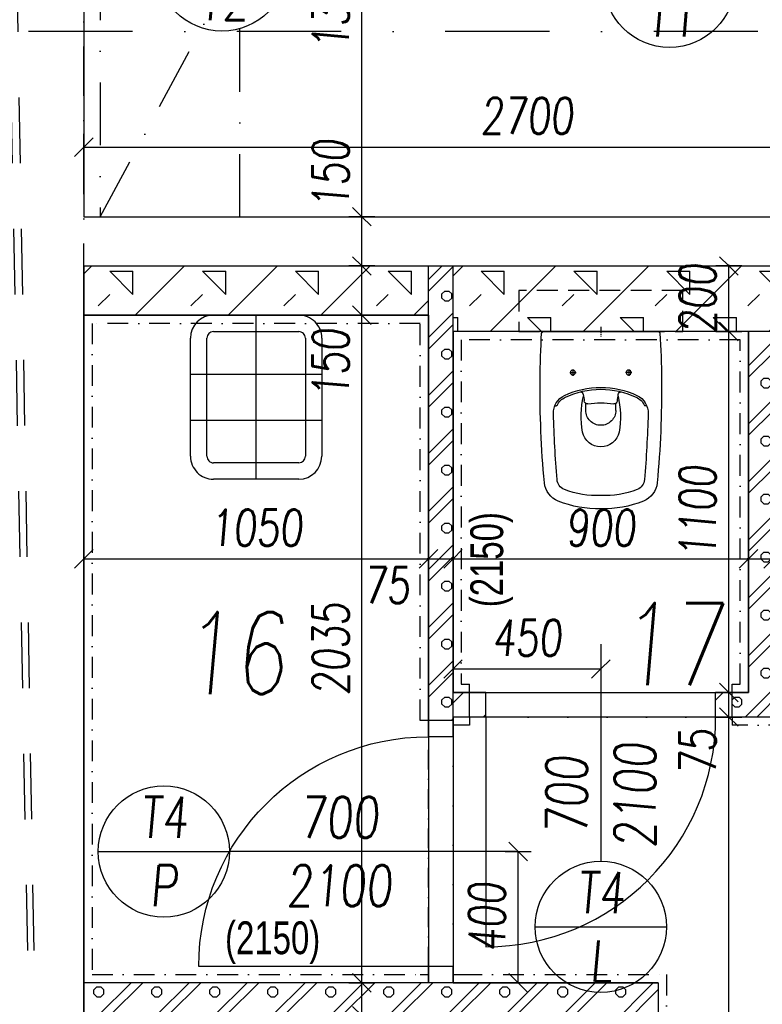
# Model space of a CAD drawing. Header units: millimetres. Extents: x 247761 to 294611, y 172579 to 236863.
# Tile 175 of 256: x 256715 to 258978, y 183490 to 186491. Entities that reach past the tile are written whole.
import ezdxf

# ---------------------------------------------------------------- set-up
doc = ezdxf.new("R2010")
doc.units = ezdxf.units.MM
for name, pattern in [('AM_DIN_G_W050', [13.75, 9.75, -1.5, 1, -1.5]), ('CK_Čerchovaná 50', [6, 3, -1.5, 0, -1.5]), ('ČERCHOVANÁ', [25.4, 12.7, -6.35, 0, -6.35]), ('ČÁRKOVANÁ', [19.05, 12.7, -6.35]), ('ČÁRKOVANÁ01-01', [2, 1, -1])]:
    doc.linetypes.add(name, pattern=pattern)
for name, color, linetype in [('KOTY', 7, 'Continuous'), ('KOTY 50', 7, 'Continuous'), ('KOTY-DVERE', 8, 'Continuous'), ('NOVA', 240, 'Continuous'), ('NOVÁ INTERIERY', 240, 'Continuous'), ('NOVÁ TENKÁ', 240, 'Continuous'), ('OBKLAD', 240, 'ČERCHOVANÁ'), ('OSY', 7, 'Continuous'), ('POPIS2', 2, 'Continuous'), ('SRAFA_NOVA', 10, 'Continuous'), ('TENKA', 4, 'Continuous'), ('TLUSTA', 2, 'Continuous'), ('ZARIZOVAKY', 8, 'Continuous'), ('ŠRAFA', 253, 'Continuous'), ('ŽB', 3, 'Continuous')]:
    doc.layers.add(name, color=color, linetype=linetype)
doc.layers.add('PLOCHY K PRONÁJMU', color=200, linetype='Continuous', plot=False)
doc.layers.add('PLOCHY_MISTNOSTI', color=180, linetype='Continuous', plot=False)
doc.styles.add('CS-ROMANS', font='romans.shx', dxfattribs={"width": 0.75, "oblique": 5})
doc.styles.get("Standard").update_dxf_attribs({"font": 'arial.ttf'})
doc.dimstyles.new('A_KÓTA_50', dxfattribs={"dimtxt": 110, "dimasz": 2, "dimexe": 100, "dimexo": 1500, "dimgap": 40, "dimtad": 1, "dimrnd": 1, "dimdsep": 46, "dimtxsty": 'CS-ROMANS', "dimblk": 'KOT_CARA20', "dimcen": 45, "dimse1": 1, "dimse2": 1, "dimclrd": 256, "dimclre": 256, "dimclrt": 256, "dimadec": 0, "dimazin": 0, "dimtfac": 1, "dimtix": 1, "dimtmove": 2, "dimatfit": 3, "dimldrblk": 'OBLIQUE', "dimfxl": 0, "dimtolj": 1, "dimarcsym": 0})
pattern_1 = [(45, (209867.38, 46035.27), (-88.38835, 88.38835), []), (45, (209902.73, 46035.27), (-88.38835, 88.38835), []), (0, (210015.4, 46068.395), (88.38835, 88.38835), [12.5, -164.2767]), (45, (210027.9, 46068.4), (-88.38835, 88.38835), [12.5, -112.5]), (90, (210036.74, 46077.23), (-88.38835, 88.38835), [12.5, -164.2767]), (135, (210036.74, 46089.73), (-88.38835, -88.38835), [12.5, -112.5]), (0, (210015.4, 46098.57), (88.38835, 88.38835), [12.5, -164.2767]), (45, (210006.57, 46089.73), (-88.38835, 88.38835), [12.5, -112.5]), (90, (210006.565, 46077.23), (-88.38835, 88.38835), [12.5, -164.2767]), (135, (210015.4, 46068.4), (-88.38835, -88.38835), [12.5, -112.5])]

# ---------------------------------------------------------------- blocks, each defined once
blk = doc.blocks.new('255109d')
for p, q in [((-226, 139.9), (-226.6, 136.4)), ((-240.1, 45.8), (-218.7, 45.8)), ((-240.1, -45.6), (-218.8, -45.6)), ((-226, -139.9), (-226.6, -136.4))]:
    blk.add_line(p, q)
at = {"color": 4, "linetype": 'AM_DIN_G_W050', "ltscale": 2}
for p, q in [((-125, 94.5), (-125, 75.5)), ((-115.5, 85), (-134.5, 85)), ((14.7, 0), (-14.6, 0)), ((-115.5, -85), (-134.5, -85)), ((-125, -94.5), (-125, -75.5))]:
    blk.add_line(p, q, dxfattribs=at)
blk.add_lwpolyline([(0, 175.3, 0.396878), (-4.7, 180.3, 0.013004), (-147.1, 185, 0.025385), (-460.6, 171.9, 0.282342), (-516.9, 129.6, 0.101012), (-540, 0, 0.101012), (-516.9, -129.6, 0.282342), (-460.6, -171.9, 0.025385), (-147.1, -185, 0.013016), (-4.6, -180.3, 0.3898), (0, -175.3)], format="xyb", close=True)
for centre in [(-125, 85), (-125, -85)]:
    blk.add_circle(centre, 7.5)
for centre, radius, start, end in [((-448.6, 98.5), 35, 94.5355, 159.2306), ((-102, -4356.5), 4503.4, 91.8907, 94.4491), ((-249, 84.5), 60, 25.396, 91.5044), ((-223.7, 135.9), 3, 169.7599, 243.74), ((-249, 84.5), 54.3, 25.396, 63.74), ((-210.5, 8.2), 289.7, 159.2403, 181.6777), ((-427, 0), 251.3, 0, 25.396), ((-427, 0), 257, 0, 25.396), ((-193.4, 63.2), 10, 279.5601, 355.2939), ((-294.3, 0.2), 56.9, 102.1151, 180.2071), ((-259.6, -216.4), 276.2, 76.7662, 99.7137), ((-240.1, 0.2), 45.6, 90, 180.2071), ((-210.2, 40.6), 10, 96.4253, 187.6248), ((-513.5, 0), 296.1, 0, 7.6248), ((-251.7, 409.2), 360.9, 276.4253, 279.5601), ((-210.5, -8.2), 289.7, 178.3223, 200.7597), ((-294.3, -0.2), 56.9, 179.7929, 257.8849), ((-240.1, -0.1), 45.6, 179.7929, 270), ((-513.5, 0), 296.1, 352.3752, 0), ((-427, 0), 251.3, 334.604, 0), ((-427, 0), 257, 334.604, 0), ((-259.6, 216.4), 276.2, 260.2863, 283.1947), ((-210.2, -40.6), 10, 172.3752, 263.5747), ((-251.7, -409.2), 360.9, 80.4399, 83.5747), ((-193.4, -63.2), 10, 4.7061, 80.4399), ((-448.6, -98.5), 35, 200.7694, 265.4645), ((-249, -84.5), 60, 268.4956, 334.604), ((-249, -84.5), 54.3, 296.26, 334.604), ((-102, 4356.5), 4503.4, 265.5509, 268.1093), ((-223.7, -135.9), 3, 116.26, 190.2401)]:
    blk.add_arc(centre, radius, start, end)
blk = doc.blocks.new('vylevka')
for p, q in [((-430, 200), (-70, 200)), ((-320, 200), (-320, -200)), ((-180, 200), (-180, -200)), ((-500, -130), (-500, 130)), ((-450, -130), (-450, 130)), ((-430, 150), (-70, 150)), ((-50, 130), (-50, -130)), ((0, 130), (0, -130)), ((-500, 0), (0, 0)), ((-70, -150), (-430, -150)), ((-70, -200), (-430, -200))]:
    blk.add_line(p, q)
for centre, radius, start, end in [((-430, 130), 70, 90, 180), ((-70, 130), 70, 0, 90), ((-430, 130), 20, 90, 180), ((-70, 130), 20, 0, 90), ((-430, -130), 70, 180, 270), ((-430, -130), 20, 180, 270), ((-70, -130), 20, 270, 0), ((-70, -130), 70, 270, 0)]:
    blk.add_arc(centre, radius, start, end)
blk = doc.blocks.new('KOT_CARA20')
for p, q in [((0, 20), (0, -20)), ((0, 0), (-14.1, -14.1)), ((0, 0), (14.1, 14.1))]:
    blk.add_line(p, q)
blk = doc.blocks.new('*D157')
at = {"layer": 'Defpoints', "color": 0, "ltscale": 5, "transparency": 16777216}
for p in [(257960.5, 184847.5), (256910.5, 184500.1), (257960.5, 184500.1)]:
    blk.add_point(p, dxfattribs=at)
at = {"layer": 'KOTY 50', "lineweight": -2, "ltscale": 5, "transparency": 16777216}
blk.add_line((256912.5, 184847.5), (257958.5, 184847.5), dxfattribs=at)
at = {"layer": 'KOTY 50', "lineweight": -2, "ltscale": 5, "transparency": 16777216, "xscale": 2, "yscale": 2, "zscale": 2, "rotation": 180}
blk.add_blockref('KOT_CARA20', (256910.5, 184847.5), dxfattribs=at)
at = {"layer": 'KOTY 50', "lineweight": -2, "ltscale": 5, "transparency": 16777216, "xscale": 2, "yscale": 2, "zscale": 2}
blk.add_blockref('KOT_CARA20', (257960.5, 184847.5), dxfattribs=at)
at = {"layer": 'KOTY 50', "ltscale": 5, "transparency": 16777216, "insert": (257435.5, 184942.5), "char_height": 110, "attachment_point": 5, "style": 'CS-ROMANS'}
blk.add_mtext('\\A1;1050', dxfattribs=at)
blk = doc.blocks.new('_OBLIQUE')
at = {"color": 0, "linetype": 'ByBlock', "ltscale": 15}
blk.add_line((-0.5, -0.5), (0.5, 0.5), dxfattribs=at)
blk = doc.blocks.new('*D158')
at = {"layer": 'Defpoints', "color": 0, "ltscale": 5, "transparency": 16777216}
for p in [(258035.5, 184951.4), (258035.5, 184847.5), (257960.5, 184500.1)]:
    blk.add_point(p, dxfattribs=at)
at = {"layer": 'KOTY 50', "lineweight": -2, "ltscale": 5, "transparency": 16777216}
for p, q in [((257958.5, 184847.5), (257956.5, 184847.5)), ((257960.5, 184847.5), (258035.5, 184847.5)), ((258037.5, 184847.5), (258039.5, 184847.5))]:
    blk.add_line(p, q, dxfattribs=at)
at = {"layer": 'KOTY 50', "lineweight": -2, "ltscale": 5, "transparency": 16777216, "xscale": 2, "yscale": 2, "zscale": 2}
blk.add_blockref('KOT_CARA20', (257960.5, 184847.5), dxfattribs=at)
at = {"layer": 'KOTY 50', "lineweight": -2, "ltscale": 5, "transparency": 16777216, "xscale": 2, "yscale": 2, "zscale": 2, "rotation": 180}
blk.add_blockref('KOT_CARA20', (258035.5, 184847.5), dxfattribs=at)
at = {"layer": 'KOTY 50', "ltscale": 5, "transparency": 16777216, "insert": (257832.9, 184767.1), "char_height": 110, "attachment_point": 5, "style": 'CS-ROMANS'}
blk.add_mtext('\\A1;75', dxfattribs=at)
blk = doc.blocks.new('*D159')
at = {"layer": 'Defpoints', "color": 0, "ltscale": 5, "transparency": 16777216}
for p in [(258935.5, 184990.3), (258035.5, 184951.4), (258935.5, 184847.5)]:
    blk.add_point(p, dxfattribs=at)
at = {"layer": 'KOTY 50', "lineweight": -2, "ltscale": 5, "transparency": 16777216}
blk.add_line((258037.5, 184847.5), (258933.5, 184847.5), dxfattribs=at)
at = {"layer": 'KOTY 50', "lineweight": -2, "ltscale": 5, "transparency": 16777216, "xscale": 2, "yscale": 2, "zscale": 2, "rotation": 180}
blk.add_blockref('KOT_CARA20', (258035.5, 184847.5), dxfattribs=at)
at = {"layer": 'KOTY 50', "lineweight": -2, "ltscale": 5, "transparency": 16777216, "xscale": 2, "yscale": 2, "zscale": 2}
blk.add_blockref('KOT_CARA20', (258935.5, 184847.5), dxfattribs=at)
at = {"layer": 'KOTY 50', "ltscale": 5, "transparency": 16777216, "insert": (258485.5, 184942.5), "char_height": 110, "attachment_point": 5, "style": 'CS-ROMANS'}
blk.add_mtext('\\A1;900', dxfattribs=at)
blk = doc.blocks.new('*D160')
at = {"layer": 'Defpoints', "color": 0, "ltscale": 5, "transparency": 16777216}
for p in [(258935.5, 184990.3), (259010.5, 184990.3), (259010.5, 184847.5)]:
    blk.add_point(p, dxfattribs=at)
at = {"layer": 'KOTY 50', "lineweight": -2, "ltscale": 5, "transparency": 16777216}
for p, q in [((258933.5, 184847.5), (258931.5, 184847.5)), ((258935.5, 184847.5), (259010.5, 184847.5)), ((259012.5, 184847.5), (259014.5, 184847.5))]:
    blk.add_line(p, q, dxfattribs=at)
at = {"layer": 'KOTY 50', "lineweight": -2, "ltscale": 5, "transparency": 16777216, "xscale": 2, "yscale": 2, "zscale": 2}
blk.add_blockref('KOT_CARA20', (258935.5, 184847.5), dxfattribs=at)
at = {"layer": 'KOTY 50', "lineweight": -2, "ltscale": 5, "transparency": 16777216, "xscale": 2, "yscale": 2, "zscale": 2, "rotation": 180}
blk.add_blockref('KOT_CARA20', (259010.5, 184847.5), dxfattribs=at)
at = {"layer": 'KOTY 50', "ltscale": 5, "transparency": 16777216, "insert": (259140.4, 184767.1), "char_height": 110, "attachment_point": 5, "style": 'CS-ROMANS'}
blk.add_mtext('\\A1;75', dxfattribs=at)
blk = doc.blocks.new('*D166')
at = {"layer": 'Defpoints', "color": 0, "ltscale": 5, "transparency": 16777216}
for p in [(259610.5, 186102.6), (256910.5, 186069), (259610.5, 186069)]:
    blk.add_point(p, dxfattribs=at)
at = {"layer": 'KOTY 50', "lineweight": -2, "ltscale": 5, "transparency": 16777216}
blk.add_line((256912.5, 186102.6), (259608.5, 186102.6), dxfattribs=at)
at = {"layer": 'KOTY 50', "lineweight": -2, "ltscale": 5, "transparency": 16777216, "xscale": 2, "yscale": 2, "zscale": 2, "rotation": 180}
blk.add_blockref('KOT_CARA20', (256910.5, 186102.6), dxfattribs=at)
at = {"layer": 'KOTY 50', "lineweight": -2, "ltscale": 5, "transparency": 16777216, "xscale": 2, "yscale": 2, "zscale": 2}
blk.add_blockref('KOT_CARA20', (259610.5, 186102.6), dxfattribs=at)
at = {"layer": 'KOTY 50', "ltscale": 5, "transparency": 16777216, "insert": (258260.5, 186197.6), "char_height": 110, "attachment_point": 5, "style": 'CS-ROMANS'}
blk.add_mtext('\\A1;2700', dxfattribs=at)
blk = doc.blocks.new('*D319')
at = {"layer": 'Defpoints', "color": 0, "ltscale": 5, "transparency": 16777216}
for p in [(257757.6, 183555.3), (257847.3, 183555.3), (257864.6, 183455.3)]:
    blk.add_point(p, dxfattribs=at)
at = {"layer": 'KOTY 50', "lineweight": -2, "ltscale": 5, "transparency": 16777216}
blk.add_line((257757.6, 183457.3), (257757.6, 183553.3), dxfattribs=at)
at = {"layer": 'KOTY 50', "lineweight": -2, "ltscale": 5, "transparency": 16777216, "xscale": 2, "yscale": 2, "zscale": 2}
for p, rotation in [((257757.6, 183555.3), 90), ((257757.6, 183455.3), 270)]:
    blk.add_blockref('KOT_CARA20', p, dxfattribs=dict(at, rotation=rotation))
at = {"layer": 'KOTY 50', "ltscale": 5, "transparency": 16777216, "insert": (257662.6, 183318.6), "char_height": 110, "attachment_point": 5, "rotation": 90, "style": 'CS-ROMANS'}
blk.add_mtext('\\A1;100', dxfattribs=at)
blk = doc.blocks.new('*D320')
at = {"layer": 'Defpoints', "color": 0, "ltscale": 5, "transparency": 16777216}
for p in [(257757.6, 185590.3), (257820.6, 185590.3), (257847.3, 183555.3)]:
    blk.add_point(p, dxfattribs=at)
at = {"layer": 'KOTY 50', "lineweight": -2, "ltscale": 5, "transparency": 16777216}
blk.add_line((257757.6, 183557.3), (257757.6, 185588.3), dxfattribs=at)
at = {"layer": 'KOTY 50', "lineweight": -2, "ltscale": 5, "transparency": 16777216, "xscale": 2, "yscale": 2, "zscale": 2}
for p, rotation in [((257757.6, 185590.3), 90), ((257757.6, 183555.3), 270)]:
    blk.add_blockref('KOT_CARA20', p, dxfattribs=dict(at, rotation=rotation))
at = {"layer": 'KOTY 50', "ltscale": 5, "transparency": 16777216, "insert": (257662.6, 184572.8), "char_height": 110, "attachment_point": 5, "rotation": 90, "style": 'CS-ROMANS'}
blk.add_mtext('\\A1;2035', dxfattribs=at)
blk = doc.blocks.new('*D321')
at = {"layer": 'Defpoints', "color": 0, "ltscale": 5, "transparency": 16777216}
for p in [(257757.6, 185740.3), (257809.9, 185740.3), (257820.6, 185590.3)]:
    blk.add_point(p, dxfattribs=at)
at = {"layer": 'KOTY 50', "lineweight": -2, "ltscale": 5, "transparency": 16777216}
blk.add_line((257757.6, 185592.3), (257757.6, 185738.3), dxfattribs=at)
at = {"layer": 'KOTY 50', "lineweight": -2, "ltscale": 5, "transparency": 16777216, "xscale": 2, "yscale": 2, "zscale": 2}
for p, rotation in [((257757.6, 185740.3), 90), ((257757.6, 185590.3), 270)]:
    blk.add_blockref('KOT_CARA20', p, dxfattribs=dict(at, rotation=rotation))
at = {"layer": 'KOTY 50', "ltscale": 5, "transparency": 16777216, "insert": (257662.6, 185442.8), "char_height": 110, "attachment_point": 5, "rotation": 90, "style": 'CS-ROMANS'}
blk.add_mtext('\\A1;150', dxfattribs=at)
blk = doc.blocks.new('*D322')
at = {"layer": 'Defpoints', "color": 0, "ltscale": 5, "transparency": 16777216}
for p in [(257757.6, 185890.3), (257887.3, 185890.3), (257809.9, 185740.3)]:
    blk.add_point(p, dxfattribs=at)
at = {"layer": 'KOTY 50', "lineweight": -2, "ltscale": 5, "transparency": 16777216}
blk.add_line((257757.6, 185742.3), (257757.6, 185888.3), dxfattribs=at)
at = {"layer": 'KOTY 50', "lineweight": -2, "ltscale": 5, "transparency": 16777216, "xscale": 2, "yscale": 2, "zscale": 2}
for p, rotation in [((257757.6, 185890.3), 90), ((257757.6, 185740.3), 270)]:
    blk.add_blockref('KOT_CARA20', p, dxfattribs=dict(at, rotation=rotation))
at = {"layer": 'KOTY 50', "ltscale": 5, "transparency": 16777216, "insert": (257662.6, 186019.9), "char_height": 110, "attachment_point": 5, "rotation": 90, "style": 'CS-ROMANS'}
blk.add_mtext('\\A1;150', dxfattribs=at)
blk = doc.blocks.new('*D323')
at = {"layer": 'Defpoints', "color": 0, "ltscale": 5, "transparency": 16777216}
for p in [(257757.6, 187190.3), (257956, 187190.3), (257887.3, 185890.3)]:
    blk.add_point(p, dxfattribs=at)
at = {"layer": 'KOTY 50', "lineweight": -2, "ltscale": 5, "transparency": 16777216}
blk.add_line((257757.6, 185892.3), (257757.6, 187188.3), dxfattribs=at)
at = {"layer": 'KOTY 50', "lineweight": -2, "ltscale": 5, "transparency": 16777216, "xscale": 2, "yscale": 2, "zscale": 2}
for p, rotation in [((257757.6, 187190.3), 90), ((257757.6, 185890.3), 270)]:
    blk.add_blockref('KOT_CARA20', p, dxfattribs=dict(at, rotation=rotation))
at = {"layer": 'KOTY 50', "ltscale": 5, "transparency": 16777216, "insert": (257662.6, 186540.3), "char_height": 110, "attachment_point": 5, "rotation": 90, "style": 'CS-ROMANS'}
blk.add_mtext('\\A1;1300', dxfattribs=at)
blk = doc.blocks.new('*D328')
at = {"layer": 'Defpoints', "color": 0, "ltscale": 5, "transparency": 16777216}
for p in [(257541.3, 183955.3), (258233.8, 183955.3), (257541.3, 183555.3)]:
    blk.add_point(p, dxfattribs=at)
at = {"layer": 'KOTY 50', "lineweight": -2, "ltscale": 5, "transparency": 16777216}
blk.add_line((258233.8, 183557.3), (258233.8, 183953.3), dxfattribs=at)
at = {"layer": 'KOTY 50', "lineweight": -2, "ltscale": 5, "transparency": 16777216, "xscale": 2, "yscale": 2, "zscale": 2}
for p, rotation in [((258233.8, 183955.3), 90), ((258233.8, 183555.3), 270)]:
    blk.add_blockref('KOT_CARA20', p, dxfattribs=dict(at, rotation=rotation))
at = {"layer": 'KOTY 50', "ltscale": 5, "transparency": 16777216, "insert": (258138.8, 183755.3), "char_height": 110, "attachment_point": 5, "rotation": 90, "style": 'CS-ROMANS'}
blk.add_mtext('\\A1;400', dxfattribs=at)
blk = doc.blocks.new('*D329')
at = {"layer": 'Defpoints', "color": 0, "ltscale": 5, "transparency": 16777216}
for p in [(258035.5, 184510.5), (258485.5, 184511.9), (258485.5, 184510.5)]:
    blk.add_point(p, dxfattribs=at)
at = {"layer": 'KOTY 50', "lineweight": -2, "ltscale": 5, "transparency": 16777216}
blk.add_line((258037.5, 184511.9), (258483.5, 184511.9), dxfattribs=at)
at = {"layer": 'KOTY 50', "lineweight": -2, "ltscale": 5, "transparency": 16777216, "xscale": 2, "yscale": 2, "zscale": 2, "rotation": 180}
blk.add_blockref('KOT_CARA20', (258035.5, 184511.9), dxfattribs=at)
at = {"layer": 'KOTY 50', "lineweight": -2, "ltscale": 5, "transparency": 16777216, "xscale": 2, "yscale": 2, "zscale": 2}
blk.add_blockref('KOT_CARA20', (258485.5, 184511.9), dxfattribs=at)
at = {"layer": 'KOTY 50', "ltscale": 5, "transparency": 16777216, "insert": (258260.5, 184606.9), "char_height": 110, "attachment_point": 5, "style": 'CS-ROMANS'}
blk.add_mtext('\\A1;450', dxfattribs=at)
blk = doc.blocks.new('*D331')
at = {"layer": 'Defpoints', "color": 0, "ltscale": 5, "transparency": 16777216}
for p in [(258875.7, 184365.3), (258973, 184365.3), (258745.5, 181855.3)]:
    blk.add_point(p, dxfattribs=at)
at = {"layer": 'KOTY 50', "lineweight": -2, "ltscale": 5, "transparency": 16777216}
blk.add_line((258875.7, 181857.3), (258875.7, 184363.3), dxfattribs=at)
at = {"layer": 'KOTY 50', "lineweight": -2, "ltscale": 5, "transparency": 16777216, "xscale": 2, "yscale": 2, "zscale": 2}
for p, rotation in [((258875.7, 184365.3), 90), ((258875.7, 181855.3), 270)]:
    blk.add_blockref('KOT_CARA20', p, dxfattribs=dict(at, rotation=rotation))
at = {"layer": 'KOTY 50', "ltscale": 5, "transparency": 16777216, "insert": (258780.7, 183110.3), "char_height": 110, "attachment_point": 5, "rotation": 90, "style": 'CS-ROMANS'}
blk.add_mtext('\\A1;2510', dxfattribs=at)
blk = doc.blocks.new('*D332')
at = {"layer": 'Defpoints', "color": 0, "ltscale": 5, "transparency": 16777216}
for p in [(258875.7, 184440.3), (258935.5, 184440.3), (258973, 184365.3)]:
    blk.add_point(p, dxfattribs=at)
at = {"layer": 'KOTY 50', "lineweight": -2, "ltscale": 5, "transparency": 16777216}
for p, q in [((258875.7, 184442.3), (258875.7, 184444.3)), ((258875.7, 184365.3), (258875.7, 184440.3)), ((258875.7, 184363.3), (258875.7, 184361.3))]:
    blk.add_line(p, q, dxfattribs=at)
at = {"layer": 'KOTY 50', "lineweight": -2, "ltscale": 5, "transparency": 16777216, "xscale": 2, "yscale": 2, "zscale": 2}
for p, rotation in [((258875.7, 184440.3), 270), ((258875.7, 184365.3), 90)]:
    blk.add_blockref('KOT_CARA20', p, dxfattribs=dict(at, rotation=rotation))
at = {"layer": 'KOTY 50', "ltscale": 5, "transparency": 16777216, "insert": (258780.7, 184258.3), "char_height": 110, "attachment_point": 5, "rotation": 90, "style": 'CS-ROMANS'}
blk.add_mtext('\\A1;75', dxfattribs=at)
blk = doc.blocks.new('*D333')
at = {"layer": 'Defpoints', "color": 0, "ltscale": 5, "transparency": 16777216}
for p in [(258875.7, 185540.3), (258935.5, 185540.3), (258935.5, 184440.3)]:
    blk.add_point(p, dxfattribs=at)
at = {"layer": 'KOTY 50', "lineweight": -2, "ltscale": 5, "transparency": 16777216}
blk.add_line((258875.7, 184442.3), (258875.7, 185538.3), dxfattribs=at)
at = {"layer": 'KOTY 50', "lineweight": -2, "ltscale": 5, "transparency": 16777216, "xscale": 2, "yscale": 2, "zscale": 2}
for p, rotation in [((258875.7, 185540.3), 90), ((258875.7, 184440.3), 270)]:
    blk.add_blockref('KOT_CARA20', p, dxfattribs=dict(at, rotation=rotation))
at = {"layer": 'KOTY 50', "ltscale": 5, "transparency": 16777216, "insert": (258780.7, 184990.3), "char_height": 110, "attachment_point": 5, "rotation": 90, "style": 'CS-ROMANS'}
blk.add_mtext('\\A1;1100', dxfattribs=at)
blk = doc.blocks.new('*D334')
at = {"layer": 'Defpoints', "color": 0, "ltscale": 5, "transparency": 16777216}
for p in [(258875.7, 185740.3), (258955.9, 185740.3), (258935.5, 185540.3)]:
    blk.add_point(p, dxfattribs=at)
at = {"layer": 'KOTY 50', "lineweight": -2, "ltscale": 5, "transparency": 16777216}
for p, q in [((258875.7, 185742.3), (258875.7, 185744.3)), ((258875.7, 185540.3), (258875.7, 185740.3)), ((258875.7, 185538.3), (258875.7, 185536.3))]:
    blk.add_line(p, q, dxfattribs=at)
at = {"layer": 'KOTY 50', "lineweight": -2, "ltscale": 5, "transparency": 16777216, "xscale": 2, "yscale": 2, "zscale": 2}
for p, rotation in [((258875.7, 185740.3), 270), ((258875.7, 185540.3), 90)]:
    blk.add_blockref('KOT_CARA20', p, dxfattribs=dict(at, rotation=rotation))
at = {"layer": 'KOTY 50', "ltscale": 5, "transparency": 16777216, "insert": (258780.7, 185640.3), "char_height": 110, "attachment_point": 5, "rotation": 90, "style": 'CS-ROMANS'}
blk.add_mtext('\\A1;200', dxfattribs=at)

msp = doc.modelspace()

# ---------------------------------------------------------------- hatches: boundary and pattern name
at = {"layer": 'SRAFA_NOVA', "ltscale": 300}
h = msp.add_hatch(dxfattribs=at)
h.set_pattern_fill('ANSI32', color=256, scale=15)
h.set_pattern_definition([(45, (114375.31, -48291.26), (-101.02788, 101.02788), []), (45, (114442.66, -48291.26), (-101.02788, 101.02788), [])])
h.paths.add_polyline_path([(258135.52, 184440.258), (258035.518, 184440.259), (258035.516, 184365.259), (258135.518, 184365.259)])
h = msp.add_hatch(dxfattribs=at)
h.set_pattern_fill('ANSI32', color=256, scale=15)
h.set_pattern_definition([(45, (114300.31, -49126.26), (-101.02788, 101.02788), []), (45, (114367.66, -49126.26), (-101.02788, 101.02788), [])])
h.paths.add_polyline_path([(258035.517, 183555.259), (257960.517, 183555.259), (257960.516, 183555.259), (258035.516, 183555.259)])
at = {"layer": 'ŠRAFA'}
h = msp.add_hatch(dxfattribs=at)
h.set_pattern_fill('PERLITBETON', color=256, scale=50)
h.set_pattern_definition([(45, (132503.07, 46035.27), (-141.42136, 141.42136), []), (45, (132644.5, 46035.27), (-141.42136, 141.42136), [50, -150]), (135, (132750.56, 46070.63), (-141.42136, -141.42136), [100, -100]), (0, (132679.85, 46141.34), (141.42136, 141.42136), [70.71068, -212.13203]), (90, (132750.56, 46070.63), (-141.42136, 141.42136), [70.71068, -212.13203])])
h.paths.add_polyline_path([(257960.517, 185740.259), (256910.517, 185740.259), (256910.517, 185590.259), (257960.517, 185590.259)])
h.paths.add_polyline_path([(258235.517, 185665.259), (258735.517, 185665.259), (258735.517, 185540.259), (259135.517, 185540.259), (259135.517, 185665.259), (259635.517, 185665.259), (259635.517, 185540.259), (259910.517, 185540.259), (259910.517, 184440.259), (260110.517, 184440.259), (260110.517, 185740.259), (258035.517, 185740.259), (258035.517, 185540.259), (258235.517, 185540.259)])
h.paths.add_polyline_path([(258735.517, 185665.259), (258235.517, 185665.259), (258235.517, 185540.259), (258735.517, 185540.259)], flags=17)
h.paths.add_polyline_path([(259635.517, 185665.259), (259135.517, 185665.259), (259135.517, 185540.259), (259635.517, 185540.259)], flags=17)
h.paths.add_polyline_path([(260110.517, 184365.259), (260010.517, 184365.259), (260010.517, 181855.259), (260110.517, 181855.259)])
h.paths.add_polyline_path([(259897.411, 185266.408), (260097.411, 185266.408), (260114.455, 185419.973), (259914.455, 185419.973)])
h.paths.add_polyline_path([(260096.464, 184350.933), (260096.417, 184363.462), (260010.517, 184371.55), (260010.565, 184359.021)])
h.paths.add_polyline_path([(259811.935, 182360.497), (260276.22, 182360.497)])
h = msp.add_hatch(dxfattribs=at)
h.set_pattern_fill('ZDIVO-LEHCENE', color=256, scale=25)
h.set_pattern_definition(pattern_1)
h.paths.add_polyline_path([(258035.517, 185740.258), (257960.517, 185740.259), (257960.517, 184355.259), (258035.517, 184355.259)])
at = {"layer": 'ŠRAFA', "ltscale": 300}
h = msp.add_hatch(dxfattribs=at)
h.set_pattern_fill('ZDIVO-LEHCENE', color=256, scale=25)
h.set_pattern_definition(pattern_1)
h.paths.add_polyline_path([(259010.517, 185540.258), (258935.517, 185540.259), (258935.517, 184440.259), (258835.52, 184440.259), (258835.517, 184365.259), (259110.519, 184365.259), (259110.519, 184440.259), (259010.517, 184440.259)])
h = msp.add_hatch(dxfattribs=at)
h.set_pattern_fill('ZDIVO-LEHCENE', color=256, scale=25)
h.set_pattern_definition(pattern_1)
h.paths.add_polyline_path([(258660.517, 183555.258), (256910.517, 183555.259), (256910.517, 183455.259), (258510.517, 183455.259), (258510.517, 181855.259), (258660.517, 181855.259)])

# ---------------------------------------------------------------- linework, layer by layer
at = {"layer": 'KOTY', "linetype": 'ČÁRKOVANÁ01-01', "ltscale": 200}
for q in [(256460.517, 198055.259), (256510.517, 198055.259)]:
    msp.add_line((256910.517, 174855.259), q, dxfattribs=at)
at = {"layer": 'KOTY-DVERE'}
for p, q in [((258485.519, 184587.602), (258485.519, 183925.972)), ((256954.3, 183955.259), (257354.3, 183955.259)), ((258226.454, 183955.259), (257354.3, 183955.259)), ((258285.519, 183725.972), (258685.519, 183725.972))]:
    msp.add_line(p, q, dxfattribs=at)
for centre in [(257331.453, 186656.296), (258694.982, 186606.296), (257154.3, 183955.259), (258485.519, 183725.972)]:
    msp.add_circle(centre, 200, dxfattribs=at)
at = {"layer": 'NOVA'}
for p, q in [((259910.517, 185540.259), (258035.517, 185540.259)), ((258935.517, 185540.259), (258935.517, 184440.259)), ((259110.519, 184365.259), (258835.519, 184365.259)), ((258660.517, 183555.259), (256910.517, 183555.259)), ((258660.517, 183555.259), (258660.517, 181855.259))]:
    msp.add_line(p, q, dxfattribs=at)
at = {"layer": 'NOVA', "color": 1, "true_color": 0xf00000}
for p, q in [((258135.519, 184440.259), (258035.517, 184440.259)), ((258935.517, 184440.259), (258835.519, 184440.259)), ((258135.519, 184365.259), (258035.517, 184365.259))]:
    msp.add_line(p, q, dxfattribs=at)
at = {"layer": 'NOVA'}
for points in [[(257960.517, 184305.259), (257960.517, 185740.259)], [(258035.517, 184305.259), (258035.517, 185740.259)], [(257960.517, 185590.259), (256910.517, 185590.259)], [(257960.517, 183555.259), (257960.517, 183605.259)], [(258035.517, 183605.259), (257960.517, 183605.259)], [(258035.517, 183555.259), (258035.517, 183605.259)], [(258035.517, 183555.259), (257960.517, 183555.259)]]:
    msp.add_lwpolyline(points, dxfattribs=at)
at = {"layer": 'NOVA', "color": 1, "true_color": 0xf00000}
for points in [[(258085.516, 184365.259), (258085.516, 184440.259)], [(258885.519, 184365.259), (258885.519, 184440.259)], [(258035.517, 184355.259), (257960.517, 184355.259)]]:
    msp.add_lwpolyline(points, dxfattribs=at)
at = {"layer": 'NOVA'}
for points in [[(258135.519, 184365.259), (258135.519, 183665.259, 0.41421356), (258835.519, 184365.259)], [(257960.517, 183605.259), (257260.517, 183605.259, -0.41421356), (257960.517, 184305.259)]]:
    msp.add_lwpolyline(points, format="xyb", dxfattribs=at)
at = {"layer": 'NOVÁ INTERIERY', "linetype": 'ČERCHOVANÁ', "ltscale": 15}
msp.add_line((256960.517, 185890.259), (257385.517, 186680.259), dxfattribs=at)
msp.add_lwpolyline([(256960.517, 185890.259), (257385.517, 185890.259), (257385.517, 186680.259), (256960.517, 186680.259)], close=True, dxfattribs=at)
at = {"layer": 'NOVÁ TENKÁ', "linetype": 'CK_Čerchovaná 50', "ltscale": 20}
for p, q in [((258135.519, 184440.259), (258835.519, 184440.259)), ((258835.024, 184365.259), (258135.519, 184365.259)), ((257960.517, 183605.259), (257960.517, 184305.259)), ((258035.517, 184305.259), (258035.517, 183605.259))]:
    msp.add_line(p, q, dxfattribs=at)
at = {"layer": 'OBKLAD', "ltscale": 5}
for p, q in [((258085.518, 184440.259), (258085.518, 184465.259)), ((258885.519, 184440.259), (258885.519, 184465.259)), ((258085.518, 184365.259), (258085.518, 184340.259)), ((258885.519, 184365.259), (258885.519, 184340.259)), ((257960.517, 184355.259), (257935.517, 184355.259)), ((258060.517, 184340.259), (258035.517, 184340.259)), ((257935.517, 183580.259), (257960.517, 183580.259)), ((258035.517, 183580.259), (258060.517, 183580.259))]:
    msp.add_line(p, q, dxfattribs=at)
for points in [[(257935.517, 184355.259), (257935.517, 185565.259), (256935.517, 185565.259), (256935.517, 183580.259), (257935.517, 183580.259)], [(258885.519, 184465.259), (258910.517, 184465.259), (258910.517, 185515.259), (258060.517, 185515.259), (258060.517, 184465.259), (258085.518, 184465.259)], [(258085.518, 184340.259), (258060.517, 184340.259)], [(259060.519, 184340.259), (258885.519, 184340.259)], [(258060.517, 183580.259), (258685.517, 183580.259), (258685.517, 181880.259), (258785.517, 181880.259)]]:
    msp.add_lwpolyline(points, dxfattribs=at)
at = {"layer": 'OSY', "linetype": 'ČERCHOVANÁ', "ltscale": 25}
msp.add_line((276747.073, 186455.259), (249108.101, 186455.259), dxfattribs=at)
at = {"layer": 'PLOCHY K PRONÁJMU', "ltscale": 5}
msp.add_lwpolyline([(256510.517, 181455.259), (256910.517, 181455.259), (256910.517, 185740.259), (260110.517, 185740.259), (260110.517, 181855.259), (259735.517, 181855.259), (258785.517, 181855.259), (257860.517, 181855.259), (257860.517, 181655.259), (258785.517, 181655.259), (258785.517, 181855.259), (259735.517, 181855.259), (259735.517, 181655.259), (262810.517, 181655.259), (262810.517, 181455.259), (263210.517, 181455.259), (263210.517, 181655.259), (269110.517, 181655.259)], dxfattribs=at)
at = {"layer": 'PLOCHY_MISTNOSTI', "ltscale": 5}
for points in [[(256910.517, 185890.259), (259610.517, 185890.259), (259610.517, 191055.308), (256910.517, 191055.308)], [(256910.517, 185590.259), (257960.517, 185590.259), (257960.517, 183555.259), (256910.517, 183555.259)], [(258035.517, 184440.259), (258935.517, 184440.259), (258935.517, 185540.259), (258035.517, 185540.259)], [(258660.517, 181855.259), (260010.517, 181855.259), (260010.517, 184365.259), (258035.517, 184365.259), (258035.517, 183555.259), (258660.517, 183555.259), (258660.517, 181855.259)]]:
    msp.add_lwpolyline(points, close=True, dxfattribs=at)
at = {"layer": 'TENKA', "linetype": 'CK_Čerchovaná 50', "ltscale": 50}
msp.add_line((256910.517, 174855.259), (256910.517, 198055.259), dxfattribs=at)
at = {"layer": 'TLUSTA', "color": 1, "true_color": 0xf00000}
for points in [[(258135.519, 184365.259), (258135.519, 184440.259)], [(258835.519, 184365.259), (258835.519, 184440.259)], [(258035.517, 184305.259), (257960.517, 184305.259)]]:
    msp.add_lwpolyline(points, dxfattribs=at)
at = {"layer": 'ZARIZOVAKY', "linetype": 'ČÁRKOVANÁ', "ltscale": 5}
msp.add_lwpolyline([(258735.517, 185540.259), (258735.517, 185665.259), (258235.517, 185665.259), (258235.517, 185540.259)], close=True, dxfattribs=at)
at = {"layer": 'ŽB'}
for p, q in [((256910.517, 191055.259), (256910.517, 185890.259)), ((256910.517, 185890.259), (260310.517, 185890.259)), ((256910.517, 185740.259), (256910.517, 181730.259)), ((256910.517, 185740.259), (260110.517, 185740.259))]:
    msp.add_line(p, q, dxfattribs=at)

# ---------------------------------------------------------------- block references
at = {"layer": 'ZARIZOVAKY', "rotation": 89.99999999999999}
msp.add_blockref('vylevka', (257435.517, 185590.259), dxfattribs=at)
at = {"layer": 'ZARIZOVAKY', "xscale": -1, "rotation": 270}
msp.add_blockref('255109d', (258485.569, 185540.259), dxfattribs=at)

# ---------------------------------------------------------------- texts
at = {"layer": 'KOTY-DVERE', "char_height": 125, "attachment_point": 5, "style": 'CS-ROMANS'}
for s, insert in [('Z\\P12', (257331.453, 186656.296)), ('Z\\P11', (258694.982, 186606.296)), ('T4\\PP', (257154.3, 183955.259)), ('T4\\PL', (258485.519, 183725.972))]:
    msp.add_mtext_dynamic_manual_height_columns(s, width=125, gutter_width=12.5, heights=[0], dxfattribs=dict(at, insert=insert))
at = {"layer": 'KOTY-DVERE', "insert": (258485.519, 184125.783), "char_height": 125, "attachment_point": 5, "rotation": 90, "style": 'CS-ROMANS'}
msp.add_mtext('\\A1;700\\P2100', dxfattribs=at)
at = {"layer": 'KOTY-DVERE', "insert": (257688.051, 183955.259), "char_height": 125, "attachment_point": 5, "style": 'CS-ROMANS'}
msp.add_mtext('\\A1;700\\P2100', dxfattribs=at)
at = {"layer": 'OBKLAD', "color": 10, "ltscale": 15, "insert": (258088.073, 184700.101), "char_height": 100, "attachment_point": 1, "rotation": 90}
msp.add_mtext_dynamic_manual_height_columns('{\\Fcs_romns|c0;\\W0.75;(2150)}', width=295.05305, gutter_width=12.5, heights=[0], dxfattribs=at)
at = {"layer": 'OBKLAD', "color": 10, "ltscale": 15, "insert": (257340.893, 183742.588), "char_height": 100, "attachment_point": 1}
msp.add_mtext_dynamic_manual_height_columns('{\\Fcs_romns|c0;\\W0.75;(2150)}', width=295.05305, gutter_width=12.5, heights=[0], dxfattribs=at)
at = {"layer": 'POPIS2', "ltscale": 15, "style": 'CS-ROMANS', "oblique": 5, "width": 0.75}
for s, p in [('16', (257207.134, 184435.129)), ('17', (258539.047, 184462.93))]:
    msp.add_text(s, height=250, dxfattribs=at).set_placement(p)

# ---------------------------------------------------------------- dimensions: what is measured, and where the dimension line sits
at = {"layer": 'KOTY 50', "ltscale": 5}
for base, p1, p2, picture, middle in [((257757.607, 187190.259), (257887.285, 185890.259), (257956.009, 187190.259), '*D323', (257662.607, 186540.259)), ((258875.689, 185740.259), (258935.517, 185540.259), (258955.938, 185740.259), '*D334', (258780.689, 185640.259)), ((257757.607, 185590.259), (257847.314, 183555.259), (257820.595, 185590.259), '*D320', (257662.607, 184572.759)), ((258875.689, 185540.259), (258935.517, 184440.259), (258935.517, 185540.259), '*D333', (258780.689, 184990.259)), ((258875.689, 184365.259), (258745.548, 181855.259), (258973.019, 184365.259), '*D331', (258780.689, 183110.259)), ((258233.793, 183955.257), (257541.264, 183555.259), (257541.264, 183955.257), '*D328', (258138.793, 183755.258))]:
    dim = msp.add_linear_dim(base=base, p1=p1, p2=p2, angle=90, dimstyle='A_KÓTA_50', dxfattribs=at)
    dim.commit()
    dim.dimension.update_dxf_attribs({"geometry": picture, "text_midpoint": middle})
for base, p1, p2, picture, middle in [((259610.517, 186102.624), (256910.517, 186068.972), (259610.517, 186068.972), '*D166', (258260.517, 186197.624)), ((257960.517, 184847.493), (256910.517, 184500.081), (257960.517, 184500.081), '*D157', (257435.517, 184942.493)), ((258935.517, 184847.493), (258035.517, 184951.413), (258935.517, 184990.259), '*D159', (258485.517, 184942.493)), ((258485.517, 184511.938), (258035.517, 184510.501), (258485.517, 184510.501), '*D329', (258260.517, 184606.938))]:
    dim = msp.add_linear_dim(base=base, p1=p1, p2=p2, dimstyle='A_KÓTA_50', dxfattribs=at)
    dim.commit()
    dim.dimension.update_dxf_attribs({"geometry": picture, "text_midpoint": middle})
for base, p1, p2, picture, middle in [((257757.607, 185890.259), (257809.872, 185740.259), (257887.285, 185890.259), '*D322', (257662.607, 186019.944)), ((257757.607, 185740.259), (257820.595, 185590.259), (257809.872, 185740.259), '*D321', (257662.607, 185442.781)), ((258875.689, 184440.259), (258973.019, 184365.259), (258935.517, 184440.259), '*D332', (258780.689, 184258.285)), ((257757.607, 183555.259), (257864.587, 183455.259), (257847.314, 183555.259), '*D319', (257662.607, 183318.598))]:
    dim = msp.add_linear_dim(base=base, p1=p1, p2=p2, angle=90, dimstyle='A_KÓTA_50', dxfattribs=at)
    dim.commit()
    dim.dimension.update_dxf_attribs({"geometry": picture, "text_midpoint": middle, "dimtype": 128})
for base, p1, p2, picture, middle in [((259010.517, 184847.493), (258935.517, 184990.259), (259010.517, 184990.259), '*D160', (259140.41, 184767.131)), ((258035.517, 184847.493), (257960.517, 184500.081), (258035.517, 184951.413), '*D158', (257832.874, 184767.131))]:
    dim = msp.add_linear_dim(base=base, p1=p1, p2=p2, dimstyle='A_KÓTA_50', dxfattribs=at)
    dim.commit()
    dim.dimension.update_dxf_attribs({"geometry": picture, "text_midpoint": middle, "dimtype": 128})

doc.saveas('drawing.dxf')
